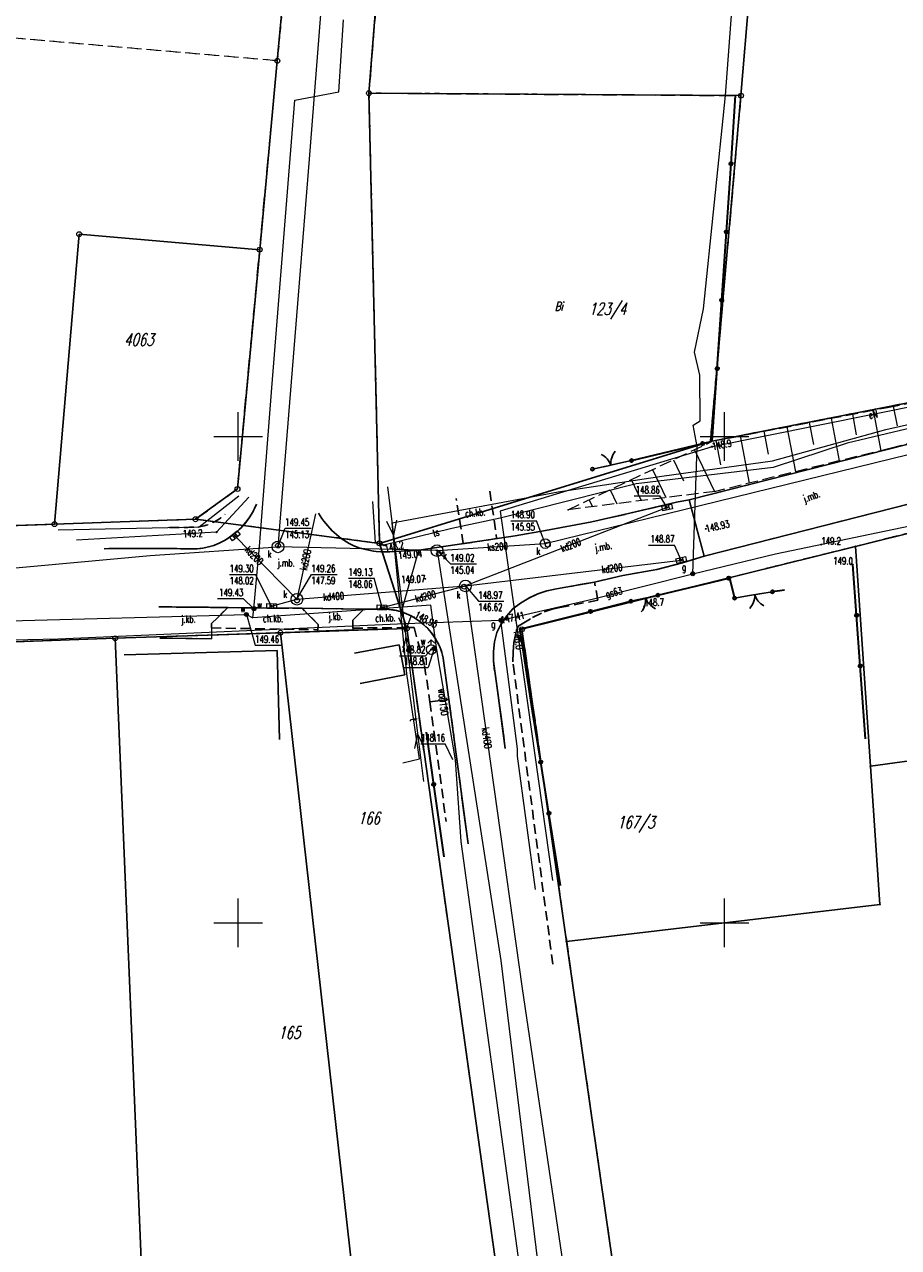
# Model space of a CAD drawing. Header units: metres. Extents: x 8435605 to 8436545, y 5766498 to 5767029.
# Tile 7 of 13: x 8436178 to 8436268, y 5766667 to 5766792. Entities that reach past the tile are written whole.
import ezdxf
from ezdxf.enums import TextEntityAlignment as Align

# ---------------------------------------------------------------- set-up
doc = ezdxf.new("R2010")
doc.units = ezdxf.units.M
doc.header["$MEASUREMENT"] = 0
for name, pattern in [('1', [0]), ('2_1', [0]), ('2_14', [1, -1]), ('2_OTKC', [1.5, 1, -0.5]), ('2_OTKJ', [2, 1.5, -0.5]), ('2_OTKK', [0]), ('2_OTRK', [1.75, 1.25, -0.5]), ('2_OTRKG', [1.75, 1.25, -0.5]), ('4_SUEP_A', [0]), ('4_SUGP', [0]), ('4_SUKP', [0]), ('4_SUPK', [0]), ('4_SUTP_A', [0]), ('4_SUWP', [0]), ('BUD', [0]), ('GDE', [0]), ('GUK', [2, 1.5, -0.5]), ('GUZ', [1, 0.5, -0.5])]:
    doc.linetypes.add(name, pattern=pattern)
doc.layers.get('0').update_dxf_attribs({"color": 250, "linetype": 'CONTINUOUS', "lineweight": 100})
for name, color, linetype, lineweight in [('Dzialki', 7, 'GDE', 18), ('EBUPP_L_1', 252, 'BUD', 30), ('Kontury', 253, 'GUK', 18), ('Numery_dzialek', 7, 'CONTINUOUS', 13), ('Numery_uzytkow', 253, 'CONTINUOUS', 9), ('OTK_E_T_0', 253, 'CONTINUOUS', 0), ('OTK_E_T_1', 253, 'CONTINUOUS', 0), ('OTK_L_0', 253, '2_OTKJ', 18), ('OTK_L_1', 253, '2_OTKK', 30), ('OTK_L_2', 253, '2_OTKC', 30), ('OTO_L_0', 252, 'CONTINUOUS', 35), ('OTO_L_1', 252, 'CONTINUOUS', 30), ('OTR_L_1', 253, '2_OTRK', 18), ('OTR_T_0', 253, 'CONTINUOUS', 18), ('OTR_T_1', 253, 'CONTINUOUS', 18), ('Podzial_sekcyjny_krzyze', 253, '1', 18), ('Punkty', 253, 'CONTINUOUS', 18), ('SUEP_E_T_0', 1, 'CONTINUOUS', 0), ('SUEP_L_0', 1, '4_SUEP_A', 18), ('SUER_T_0', 1, 'CONTINUOUS', 18), ('SUP_E_T_1', 32, 'CONTINUOUS', 0), ('SUP_L_1', 32, '4_SUPK', 18), ('SUP_T_4', 32, 'CONTINUOUS', 18), ('SUW_E_T_2', 5, 'CONTINUOUS', 0), ('SUW_T_2', 5, 'CONTINUOUS', 18), ('SUW_T_5', 5, 'CONTINUOUS', 18), ('SUWP_E_T_0', 5, 'CONTINUOUS', 0), ('SUWP_L_0', 5, '4_SUWP', 18), ('SUWR_T_0', 5, 'CONTINUOUS', 18), ('Uzytki', 253, 'GUZ', 18)]:
    doc.layers.add(name, color=color, linetype=linetype, lineweight=lineweight)
for name, color, linetype, lineweight, true_color in [('SUG_E_T_4', 7, 'CONTINUOUS', 0, 0xbfbf00), ('SUG_T_2', 7, 'CONTINUOUS', 18, 0xbfbf00), ('SUGP_E_T_0', 7, 'CONTINUOUS', 0, 0xbfbf00), ('SUGP_L_0', 7, '4_SUGP', 18, 0xbfbf00), ('SUGR_T_0', 7, 'CONTINUOUS', 18, 0xbfbf00), ('SUK_T_1', 7, 'CONTINUOUS', 18, 0x803300), ('SUKP_E_T_0', 7, 'CONTINUOUS', 0, 0x803300), ('SUKP_L_0', 7, '4_SUKP', 18, 0x803300), ('SUKR_T_0', 7, 'CONTINUOUS', 18, 0x803300), ('SUTP_E_T_0', 7, 'CONTINUOUS', 0, 0xff9100), ('SUTP_L_0', 7, '4_SUTP_A', 18, 0xff9100), ('SUTR_T_0', 7, 'CONTINUOUS', 18, 0xff9100)]:
    doc.layers.add(name, color=color, linetype=linetype, lineweight=lineweight, true_color=true_color)
doc.styles.get("Standard").update_dxf_attribs({"font": 'Simplex.SHX', "width": 0.75})

# ---------------------------------------------------------------- blocks, each defined once
blk = doc.blocks.new('GRT')
at = {"color": 0, "linetype": 'Continuous'}
blk.add_circle((0, 0), 0.25, dxfattribs=at)
blk = doc.blocks.new('GRO')
at = {"color": 0, "linetype": 'Continuous'}
blk.add_circle((0, 0), 0.045, dxfattribs=at)
blk = doc.blocks.new('2_OTRS')
at = {"color": 0, "linetype": 'Continuous'}
blk.add_circle((0, 0), 0.045, dxfattribs=at)
blk = doc.blocks.new('2_OTRN')
at = {"color": 0, "linetype": 'Continuous'}
blk.add_circle((0, 0), 0.045, dxfattribs=at)
blk = doc.blocks.new('4_SUPS')
at = {"color": 0, "linetype": 'Continuous'}
blk.add_circle((0, 0), 0.0625, dxfattribs=at)
blk = doc.blocks.new('4_SUGW')
at = {"color": 0, "linetype": 'Continuous'}
for radius in [0.2, 0.175, 0.15, 0.125, 0.1, 0.075, 0.05, 0.025, 0.00715]:
    blk.add_circle((0, 0), radius, dxfattribs=at)
blk = doc.blocks.new('4_SUKK')
at = {"color": 0, "linetype": 'Continuous'}
for p, q in [((-0.5, -0.25), (-0.5, 0.25)), ((-0.5, 0.25), (0.5, 0.25)), ((-0.175, 0.25), (-0.175, -0.25)), ((0.175, 0.25), (0.175, -0.25)), ((0.5, 0.25), (0.5, -0.25)), ((0.5, -0.25), (-0.5, -0.25))]:
    blk.add_line(p, q, dxfattribs=at)
blk = doc.blocks.new('4_SUPW')
at = {"color": 0, "linetype": 'Continuous'}
blk.add_circle((0, 0), 0.25, dxfattribs=at)
blk = doc.blocks.new('4_SUWW')
at = {"color": 0, "linetype": 'Continuous'}
for radius in [0.2, 0.175, 0.15, 0.125, 0.1, 0.075, 0.05, 0.025, 0.00715]:
    blk.add_circle((0, 0), radius, dxfattribs=at)
blk = doc.blocks.new('4_SUWH')
at = {"color": 0, "linetype": 'Continuous'}
for p, q in [((0, 1), (-0.35355, 0.64645)), ((0, 1), (0.35355, 0.64645)), ((0, 0.5), (0, 1))]:
    blk.add_line(p, q, dxfattribs=at)
blk.add_circle((0, 0), 0.5, dxfattribs=at)

msp = doc.modelspace()

# ---------------------------------------------------------------- linework, layer by layer
at = {"layer": 'Dzialki', "color": 4, "lineweight": 30}
for p, q in [((8436255.93, 5766835.79), (8436251.7, 5766785.05)), ((8436213.45, 5766785.3), (8436216.85, 5766828.14)), ((8436205.84, 5766808.07), (8436204.03, 5766788.63)), ((8436204.03, 5766788.63), (8436202.22, 5766769.21)), ((8436251.7, 5766785.05), (8436213.45, 5766785.3)), ((8436213.45, 5766785.3), (8436214.54, 5766739.01)), ((8436248.56, 5766749.49), (8436251.7, 5766785.05)), ((8436183.66, 5766770.8), (8436181.12, 5766740.99)), ((8436202.22, 5766769.21), (8436183.66, 5766770.8)), ((8436199.93, 5766744.6), (8436202.22, 5766769.21)), ((8436248.56, 5766749.49), (8436271.52, 5766753.98)), ((8436214.54, 5766739.01), (8436248.56, 5766749.49)), ((8436195.62, 5766741.49), (8436199.93, 5766744.6)), ((8436287.25, 5766744.62), (8436263.48, 5766738.7)), ((8436181.12, 5766740.99), (8436161.85, 5766740.34)), ((8436181.12, 5766740.99), (8436195.62, 5766741.49)), ((8436214.54, 5766739.01), (8436195.62, 5766741.49)), ((8436217.34, 5766730.25), (8436214.54, 5766739.01)), ((8436263.48, 5766738.7), (8436229.18, 5766730.17)), ((8436265.02, 5766716.09), (8436263.48, 5766738.7)), ((8436204.35, 5766729.82), (8436187.36, 5766729.25)), ((8436217.34, 5766730.25), (8436204.35, 5766729.82)), ((8436204.35, 5766729.82), (8436211.99, 5766662.12)), ((8436226.9, 5766662.18), (8436217.34, 5766730.25)), ((8436229.18, 5766730.17), (8436233.77, 5766698.08)), ((8436171.36, 5766728.7), (8436187.36, 5766729.25)), ((8436187.36, 5766729.25), (8436190.19, 5766662.04)), ((8436265.02, 5766716.09), (8436272.56, 5766717.12)), ((8436265.99, 5766701.87), (8436265.02, 5766716.09)), ((8436233.77, 5766698.08), (8436265.99, 5766701.87)), ((8436238.9, 5766662.24), (8436233.77, 5766698.08))]:
    msp.add_line(p, q, dxfattribs=at)
at = {"layer": 'EBUPP_L_1', "linetype": 'BUD'}
for p, q in [((8436211.95, 5766727.71), (8436216.55, 5766728.58)), ((8436216.55, 5766728.58), (8436217.14, 5766725.5)), ((8436204, 5766728), (8436188.3, 5766727.55)), ((8436204.27, 5766718.83), (8436204, 5766728)), ((8436217.14, 5766725.5), (8436212.54, 5766724.61))]:
    msp.add_line(p, q, dxfattribs=at)
at = {"layer": 'Kontury'}
for p, q in [((8436215.43, 5766810.15), (8436213.45, 5766785.3)), ((8436204.03, 5766788.63), (8436166.27, 5766791.89)), ((8436202.22, 5766769.21), (8436204.03, 5766788.63)), ((8436213.45, 5766785.3), (8436251.7, 5766785.05)), ((8436251.7, 5766785.05), (8436248.56, 5766749.49)), ((8436199.93, 5766744.6), (8436202.22, 5766769.21)), ((8436248.56, 5766749.49), (8436294.41, 5766758.46)), ((8436195.62, 5766741.49), (8436199.93, 5766744.6)), ((8436287.25, 5766744.62), (8436263.48, 5766738.7)), ((8436161.85, 5766740.34), (8436181.12, 5766740.99)), ((8436181.12, 5766740.99), (8436195.62, 5766741.49)), ((8436263.48, 5766738.7), (8436229.18, 5766730.17)), ((8436204.35, 5766729.82), (8436187.36, 5766729.25)), ((8436217.34, 5766730.25), (8436204.35, 5766729.82)), ((8436226.9, 5766662.18), (8436217.34, 5766730.25)), ((8436229.18, 5766730.17), (8436238.9, 5766662.24)), ((8436187.36, 5766729.25), (8436171.36, 5766728.7))]:
    msp.add_line(p, q, dxfattribs=at)
at = {"layer": 'OTK_L_0', "linetype": '2_OTKJ'}
for p, q in [((8436246.37, 5766743.49), (8436293.18, 5766755.41)), ((8436294.95, 5766749.68), (8436247.9, 5766737.68)), ((8436240.28, 5766742.1), (8436245.06, 5766743.25)), ((8436245.06, 5766743.25), (8436246.37, 5766743.49)), ((8436236.37, 5766741.24), (8436240.28, 5766742.1)), ((8436231.59, 5766740.34), (8436236.37, 5766741.24)), ((8436222.53, 5766738.89), (8436226.42, 5766739.47)), ((8436226.42, 5766739.47), (8436228.47, 5766739.79)), ((8436228.47, 5766739.79), (8436231.59, 5766740.34)), ((8436218.58, 5766738.32), (8436215.58, 5766738.15)), ((8436218.58, 5766738.32), (8436222.53, 5766738.89)), ((8436245.69, 5766736.99), (8436243.04, 5766736.33)), ((8436247.9, 5766737.68), (8436245.69, 5766736.99)), ((8436239.56, 5766735.69), (8436236.65, 5766735.03)), ((8436243.04, 5766736.33), (8436239.56, 5766735.69)), ((8436234.27, 5766734.61), (8436232.74, 5766734.33)), ((8436236.65, 5766735.03), (8436234.27, 5766734.61)), ((8436229.89, 5766733.38), (8436229.02, 5766732.87)), ((8436230.82, 5766733.83), (8436229.89, 5766733.38)), ((8436231.74, 5766734.12), (8436230.82, 5766733.83)), ((8436232.74, 5766734.33), (8436231.74, 5766734.12)), ((8436198.95, 5766732.41), (8436197.26, 5766730.77)), ((8436198.95, 5766732.41), (8436201.49, 5766732.37)), ((8436201.49, 5766732.37), (8436201.72, 5766732.37)), ((8436201.72, 5766732.37), (8436206.59, 5766732.33)), ((8436208.23, 5766730.66), (8436206.59, 5766732.33)), ((8436206.59, 5766732.33), (8436212.93, 5766732.25)), ((8436212.93, 5766732.25), (8436211.8, 5766731.11)), ((8436212.93, 5766732.25), (8436214.71, 5766732.23)), ((8436228.26, 5766732.27), (8436227.62, 5766731.57)), ((8436229.02, 5766732.87), (8436228.26, 5766732.27)), ((8436197.26, 5766730.77), (8436197.25, 5766730.31)), ((8436208.2, 5766730.13), (8436208.23, 5766730.66)), ((8436211.8, 5766731.11), (8436211.78, 5766730.29)), ((8436227.06, 5766730.72), (8436226.6, 5766729.84)), ((8436227.62, 5766731.57), (8436227.06, 5766730.72)), ((8436197.25, 5766730.31), (8436197.26, 5766729.2)), ((8436208.21, 5766729.97), (8436208.2, 5766730.13)), ((8436211.78, 5766730.11), (8436208.21, 5766729.97)), ((8436211.78, 5766730.29), (8436211.78, 5766730.11)), ((8436226.6, 5766729.84), (8436226.35, 5766728.89)), ((8436197.26, 5766729.2), (8436191.94, 5766729.26)), ((8436226.35, 5766728.89), (8436226.26, 5766727.9)), ((8436221.67, 5766722.97), (8436221.08, 5766727.21)), ((8436226.26, 5766727.9), (8436226.26, 5766726.89)), ((8436226.26, 5766726.89), (8436226.38, 5766725.86)), ((8436226.38, 5766725.86), (8436226.67, 5766723.87)), ((8436226.67, 5766723.87), (8436227.47, 5766717.93)), ((8436223.64, 5766708.12), (8436221.67, 5766722.97))]:
    msp.add_line(p, q, dxfattribs=at)
at = {"layer": 'OTK_L_0', "linetype": '2_14'}
for p, q in [((8436247.2, 5766740.38), (8436246.37, 5766743.49)), ((8436246.37, 5766743.49), (8436247.9, 5766737.68)), ((8436247.9, 5766737.68), (8436247.2, 5766740.38)), ((8436216.79, 5766731.96), (8436218.58, 5766738.32))]:
    msp.add_line(p, q, dxfattribs=at)
at = {"layer": 'OTK_L_0', "linetype": '2_OTKJ'}
for centre, radius, start, end in [((8436195.18, 5766745.69), 7.21, 307.4199, 338.5442), ((8436215.63, 5766746.41), 8.52, 210.3856, 244.6215), ((8436195.4, 5766744.92), 6.47, 268.212, 309.993), ((8436190.27, 5766337.24), 401.24, 89.2963, 90.5758), ((8436215.14, 5766747.15), 9.01, 249.4985, 272.8179), ((8436170.54, 5764214.04), 2518.53, 89.35368, 89.51499), ((8436214.96, 5766726.01), 6.23, 72.8733, 92.3047), ((8436214.82, 5766725.87), 6.4, 33.4822, 72.0348), ((8436215.68, 5766726.23), 5.49, 10.2933, 35.2804)]:
    msp.add_arc(centre, radius, start, end, dxfattribs=at)
at = {"layer": 'OTK_L_1', "linetype": '2_OTKK'}
for p, q in [((8436246.37, 5766743.49), (8436293.18, 5766755.41)), ((8436294.95, 5766749.68), (8436247.9, 5766737.68)), ((8436245.06, 5766743.25), (8436240.28, 5766742.1)), ((8436246.37, 5766743.49), (8436245.06, 5766743.25)), ((8436240.28, 5766742.1), (8436236.37, 5766741.24)), ((8436236.37, 5766741.24), (8436231.59, 5766740.34)), ((8436226.42, 5766739.47), (8436222.53, 5766738.89)), ((8436228.47, 5766739.79), (8436226.42, 5766739.47)), ((8436231.59, 5766740.34), (8436228.47, 5766739.79)), ((8436218.58, 5766738.32), (8436215.58, 5766738.15)), ((8436222.53, 5766738.89), (8436218.58, 5766738.32)), ((8436243.04, 5766736.33), (8436245.69, 5766736.99)), ((8436245.69, 5766736.99), (8436247.9, 5766737.68)), ((8436236.65, 5766735.03), (8436239.56, 5766735.69)), ((8436239.56, 5766735.69), (8436243.04, 5766736.33)), ((8436232.74, 5766734.33), (8436234.27, 5766734.61)), ((8436234.27, 5766734.61), (8436236.65, 5766735.03)), ((8436229.02, 5766732.87), (8436229.89, 5766733.38)), ((8436229.89, 5766733.38), (8436230.82, 5766733.83)), ((8436230.82, 5766733.83), (8436231.74, 5766734.12)), ((8436231.74, 5766734.12), (8436232.74, 5766734.33)), ((8436198.95, 5766732.41), (8436201.49, 5766732.37)), ((8436201.72, 5766732.37), (8436206.59, 5766732.33)), ((8436206.59, 5766732.33), (8436212.93, 5766732.25)), ((8436212.93, 5766732.25), (8436214.71, 5766732.23)), ((8436227.62, 5766731.57), (8436228.26, 5766732.27)), ((8436228.26, 5766732.27), (8436229.02, 5766732.87)), ((8436226.6, 5766729.84), (8436227.06, 5766730.72)), ((8436227.06, 5766730.72), (8436227.62, 5766731.57)), ((8436208.21, 5766729.97), (8436211.78, 5766730.11)), ((8436226.35, 5766728.89), (8436226.6, 5766729.84)), ((8436191.94, 5766729.26), (8436197.26, 5766729.2)), ((8436226.26, 5766727.9), (8436226.35, 5766728.89)), ((8436221.67, 5766722.97), (8436221.08, 5766727.21)), ((8436226.26, 5766726.89), (8436226.26, 5766727.9)), ((8436226.38, 5766725.86), (8436226.26, 5766726.89)), ((8436226.67, 5766723.87), (8436226.38, 5766725.86)), ((8436227.47, 5766717.93), (8436226.67, 5766723.87)), ((8436221.67, 5766722.97), (8436223.64, 5766708.12))]:
    msp.add_line(p, q, dxfattribs=at)
for centre, radius, start, end in [((8436195.18, 5766745.69), 7.21, 307.4199, 338.5442), ((8436215.63, 5766746.41), 8.52, 210.3856, 244.6215), ((8436195.4, 5766744.92), 6.47, 268.212, 309.993), ((8436190.27, 5766337.24), 401.24, 89.2963, 90.5758), ((8436215.14, 5766747.15), 9.01, 249.4985, 272.8179), ((8436170.54, 5764214.04), 2518.53, 89.35368, 89.51499), ((8436214.96, 5766726.01), 6.23, 72.8733, 92.3047), ((8436214.82, 5766725.87), 6.4, 33.4822, 72.0348), ((8436215.68, 5766726.23), 5.49, 10.2933, 35.2804)]:
    msp.add_arc(centre, radius, start, end, dxfattribs=at)
at = {"layer": 'OTK_L_2', "linetype": '2_OTKC'}
for p, q in [((8436223.15, 5766738.98), (8436222.43, 5766743.63)), ((8436225.89, 5766744.37), (8436226.58, 5766739.5)), ((8436226.58, 5766739.5), (8436223.15, 5766738.98)), ((8436236.65, 5766735.03), (8436232.74, 5766734.33)), ((8436236.97, 5766733.16), (8436236.65, 5766735.03)), ((8436229.89, 5766733.38), (8436229.02, 5766732.87)), ((8436230.82, 5766733.83), (8436229.89, 5766733.38)), ((8436231.74, 5766734.12), (8436230.82, 5766733.83)), ((8436232.74, 5766734.33), (8436231.74, 5766734.12)), ((8436233.07, 5766732.41), (8436236.97, 5766733.16)), ((8436198.95, 5766732.41), (8436197.26, 5766730.77)), ((8436201.49, 5766732.37), (8436198.95, 5766732.41)), ((8436201.72, 5766732.37), (8436201.49, 5766732.37)), ((8436206.59, 5766732.33), (8436201.72, 5766732.37)), ((8436208.23, 5766730.66), (8436206.59, 5766732.33)), ((8436212.93, 5766732.25), (8436211.8, 5766731.11)), ((8436214.71, 5766732.23), (8436212.93, 5766732.25)), ((8436228.26, 5766732.27), (8436227.62, 5766731.57)), ((8436229.02, 5766732.87), (8436228.26, 5766732.27)), ((8436230.28, 5766731.38), (8436231.45, 5766731.96)), ((8436231.45, 5766731.96), (8436232.3, 5766732.23)), ((8436232.3, 5766732.23), (8436233.07, 5766732.41)), ((8436197.26, 5766730.77), (8436197.25, 5766730.31)), ((8436208.2, 5766730.13), (8436208.23, 5766730.66)), ((8436211.8, 5766731.11), (8436211.78, 5766730.29)), ((8436227.06, 5766730.72), (8436226.6, 5766729.84)), ((8436227.62, 5766731.57), (8436227.06, 5766730.72)), ((8436228.78, 5766730.49), (8436229.19, 5766730.75)), ((8436229.19, 5766730.75), (8436230.28, 5766731.38)), ((8436197.25, 5766730.31), (8436208.2, 5766730.13)), ((8436217.31, 5766730.35), (8436211.78, 5766730.29)), ((8436217.31, 5766730.35), (8436218.09, 5766730.36)), ((8436218.09, 5766730.36), (8436219.17, 5766726.45)), ((8436226.6, 5766729.84), (8436226.35, 5766728.89)), ((8436228.36, 5766728.81), (8436228.59, 5766729.9)), ((8436228.59, 5766729.9), (8436228.78, 5766730.49)), ((8436226.35, 5766728.89), (8436226.26, 5766727.9)), ((8436228.29, 5766727.82), (8436228.36, 5766728.81)), ((8436221.67, 5766722.97), (8436221.08, 5766727.21)), ((8436226.26, 5766727.9), (8436226.26, 5766726.89)), ((8436226.26, 5766726.89), (8436226.38, 5766725.86)), ((8436228.26, 5766726.82), (8436228.29, 5766727.82)), ((8436228.4, 5766725.58), (8436228.26, 5766726.82)), ((8436219.17, 5766726.45), (8436219.72, 5766722.7)), ((8436226.38, 5766725.86), (8436226.67, 5766723.87)), ((8436232.36, 5766695.75), (8436228.4, 5766725.58)), ((8436226.67, 5766723.87), (8436227.47, 5766717.93)), ((8436219.72, 5766722.7), (8436221.39, 5766710.4)), ((8436223.64, 5766708.12), (8436221.67, 5766722.97))]:
    msp.add_line(p, q, dxfattribs=at)
at = {"layer": 'OTK_L_2', "linetype": '2_14'}
for p, q in [((8436216.79, 5766731.96), (8436217.31, 5766730.35)), ((8436221.67, 5766722.97), (8436219.72, 5766722.7))]:
    msp.add_line(p, q, dxfattribs=at)
at = {"layer": 'OTK_L_2', "linetype": '2_OTKC'}
for centre, radius, start, end in [((8436195.22, 5766745.66), 5.02, 278.506, 313.4341), ((8436195.18, 5766745.69), 7.21, 307.4199, 338.5442), ((8436192.12, 5766881.53), 140.9, 270.3344, 271.5627), ((8436195.4, 5766744.92), 6.47, 268.212, 309.993), ((8436190.27, 5766337.24), 401.24, 89.2963, 90.5758), ((8436214.96, 5766726.01), 6.23, 72.8733, 92.3047), ((8436214.82, 5766725.87), 6.4, 33.4822, 72.0348), ((8436215.68, 5766726.23), 5.49, 10.2933, 35.2804)]:
    msp.add_arc(centre, radius, start, end, dxfattribs=at)
at = {"layer": 'OTO_L_0'}
for p, q in [((8436250.68, 5766778.04), (8436251.15, 5766785.06)), ((8436250.2, 5766771.03), (8436250.68, 5766778.04)), ((8436249.73, 5766764.01), (8436250.2, 5766771.03)), ((8436249.26, 5766756.99), (8436249.73, 5766764.01)), ((8436248.75, 5766749.51), (8436249.26, 5766756.99)), ((8436247.75, 5766749.27), (8436248.75, 5766749.51)), ((8436240.46, 5766747.52), (8436247.75, 5766749.27)), ((8436263.59, 5766731.61), (8436263.21, 5766736.82)), ((8436243.16, 5766733.68), (8436250.45, 5766735.43)), ((8436250.45, 5766735.43), (8436250.53, 5766735.45)), ((8436250.53, 5766735.45), (8436251.04, 5766733.38)), ((8436256.18, 5766734.18), (8436254.94, 5766734.03)), ((8436228.96, 5766730.18), (8436236.23, 5766732.01)), ((8436236.23, 5766732.01), (8436240.39, 5766733.05)), ((8436263.97, 5766726.4), (8436263.59, 5766731.61)), ((8436229.12, 5766729.18), (8436228.96, 5766730.18)), ((8436230.27, 5766721.77), (8436229.12, 5766729.18)), ((8436264.52, 5766718.92), (8436263.97, 5766726.4)), ((8436231.12, 5766716.51), (8436230.27, 5766721.77)), ((8436220.12, 5766714.22), (8436219.36, 5766719.6)), ((8436231.96, 5766711.25), (8436231.12, 5766716.51)), ((8436221.17, 5766706.79), (8436220.12, 5766714.22)), ((8436233.15, 5766703.84), (8436231.96, 5766711.25))]:
    msp.add_line(p, q, dxfattribs=at)
for centre in [(8436250.68, 5766778.04), (8436250.2, 5766771.03), (8436249.73, 5766764.01), (8436249.26, 5766756.99), (8436247.75, 5766749.27), (8436250.45, 5766735.43), (8436236.23, 5766732.01), (8436263.59, 5766731.61), (8436229.12, 5766729.18), (8436263.97, 5766726.4), (8436231.12, 5766716.51), (8436220.12, 5766714.22), (8436231.96, 5766711.25)]:
    msp.add_circle(centre, 0.17, dxfattribs=at)
at = {"layer": 'OTO_L_1'}
for p, q in [((8436236.43, 5766746.64), (8436237.83, 5766746.95)), ((8436237.59, 5766746.89), (8436239.05, 5766747.21)), ((8436239.05, 5766747.21), (8436240.46, 5766747.52)), ((8436241.17, 5766733.23), (8436240.39, 5766733.05)), ((8436242.63, 5766733.56), (8436241.17, 5766733.23)), ((8436243.16, 5766733.68), (8436242.38, 5766733.5)), ((8436252.37, 5766733.6), (8436251.04, 5766733.38)), ((8436253.85, 5766733.85), (8436252.37, 5766733.6)), ((8436254.94, 5766734.03), (8436253.61, 5766733.81))]:
    msp.add_line(p, q, dxfattribs=at)
for centre in [(8436240.46, 5766747.52), (8436236.43, 5766746.64), (8436240.39, 5766733.05), (8436243.16, 5766733.68), (8436251.04, 5766733.38), (8436254.94, 5766734.03)]:
    msp.add_circle(centre, 0.17, dxfattribs=at)
for centre, start, end in [((8436240.32, 5766747.21), 140.2991, 184.3735), ((8436236.45, 5766746.36), 20.2624, 64.3368), ((8436239.9, 5766733.22), 320.7944, 4.8688), ((8436243.77, 5766734.1), 200.7577, 244.832), ((8436251.12, 5766733.67), 317.5123, 1.5867), ((8436255.02, 5766734.33), 197.4756, 241.55)]:
    msp.add_arc(centre, 2, start, end, dxfattribs=at)
at = {"layer": 'OTR_L_1', "linetype": '2_OTRKG'}
for p, q in [((8436266.77, 5766752.99), (8436294.59, 5766758.55)), ((8436248.75, 5766749.51), (8436266.77, 5766752.99)), ((8436233.92, 5766742.47), (8436248.75, 5766749.51))]:
    msp.add_line(p, q, dxfattribs=at)
at = {"layer": 'OTR_L_1', "linetype": '2_OTRK'}
for p, q in [((8436295.35, 5766755.98), (8436267.01, 5766748.77)), ((8436267.01, 5766748.77), (8436249.08, 5766744.35)), ((8436249.08, 5766744.35), (8436233.92, 5766742.47))]:
    msp.add_line(p, q, dxfattribs=at)
at = {"layer": 'OTR_L_1', "linetype": '2_1'}
for p, q in [((8436263.15, 5766752.29), (8436263.56, 5766750.16)), ((8436265.28, 5766752.71), (8436266.09, 5766748.54)), ((8436267.36, 5766753.11), (8436267.77, 5766751.09)), ((8436256.4, 5766750.99), (8436257.29, 5766746.38)), ((8436258.71, 5766751.43), (8436259.14, 5766749.19)), ((8436260.96, 5766751.87), (8436261.8, 5766747.49)), ((8436249.13, 5766749.58), (8436249.61, 5766747.1)), ((8436251.61, 5766750.06), (8436252.55, 5766745.21)), ((8436254.04, 5766750.53), (8436254.49, 5766748.17)), ((8436246.93, 5766748.64), (8436248.97, 5766744.34)), ((8436244.76, 5766747.61), (8436245.79, 5766745.45)), ((8436242.59, 5766746.59), (8436243.96, 5766743.72)), ((8436238.26, 5766744.53), (8436238.94, 5766743.09)), ((8436240.42, 5766745.56), (8436241.45, 5766743.4)), ((8436236.09, 5766743.5), (8436236.43, 5766742.78))]:
    msp.add_line(p, q, dxfattribs=at)
msp.add_point((8436233.92, 5766742.47), dxfattribs=at)
at = {"layer": 'Podzial_sekcyjny_krzyze'}
for p, q in [((8436200, 5766747.5), (8436200, 5766752.5)), ((8436250, 5766747.5), (8436250, 5766752.5)), ((8436197.5, 5766750), (8436202.5, 5766750)), ((8436247.5, 5766750), (8436252.5, 5766750)), ((8436200, 5766697.5), (8436200, 5766702.5)), ((8436250, 5766697.5), (8436250, 5766702.5)), ((8436197.5, 5766700), (8436202.5, 5766700)), ((8436247.5, 5766700), (8436252.5, 5766700))]:
    msp.add_line(p, q, dxfattribs=at)
at = {"layer": 'SUEP_L_0', "linetype": '4_SUEP_A'}
for p, q in [((8436272.56, 5766753.72), (8436248.73, 5766748.95)), ((8436248.73, 5766748.95), (8436226.94, 5766742.31)), ((8436215.37, 5766744.81), (8436215.98, 5766739.85)), ((8436196, 5766740.72), (8436200.06, 5766743.89)), ((8436226.94, 5766742.31), (8436228.68, 5766730.12)), ((8436181.5, 5766740.41), (8436196, 5766740.72)), ((8436215.98, 5766739.85), (8436215.3, 5766741.27)), ((8436216.29, 5766741.4), (8436215.98, 5766739.85)), ((8436215.98, 5766739.85), (8436217.19, 5766729.92)), ((8436217.19, 5766729.92), (8436216.51, 5766731.35)), ((8436217.75, 5766731.5), (8436217.19, 5766729.92)), ((8436217.25, 5766729.4), (8436216.94, 5766727.85)), ((8436217.19, 5766729.92), (8436217.25, 5766729.4)), ((8436217.25, 5766729.4), (8436218.46, 5766719.47)), ((8436217.93, 5766727.97), (8436217.25, 5766729.4)), ((8436228.68, 5766730.12), (8436232.31, 5766704.35)), ((8436218.46, 5766719.47), (8436218.15, 5766717.92)), ((8436218.46, 5766719.47), (8436219.07, 5766714.51)), ((8436219.14, 5766718.04), (8436218.46, 5766719.47))]:
    msp.add_line(p, q, dxfattribs=at)
at = {"layer": 'SUGP_L_0', "linetype": '4_SUGP'}
for p, q in [((8436250.1, 5766785.06), (8436252.03, 5766810.61)), ((8436247.86, 5766763.11), (8436250.1, 5766785.06)), ((8436246.91, 5766758.68), (8436247.86, 5766763.11)), ((8436247.46, 5766756.32), (8436246.91, 5766758.68)), ((8436247.49, 5766751.6), (8436247.46, 5766756.32)), ((8436246.8, 5766751.16), (8436247.49, 5766751.6)), ((8436247.2, 5766748.96), (8436246.8, 5766751.16)), ((8436246.74, 5766735.88), (8436247.2, 5766748.96)), ((8436255.24, 5766737.93), (8436274.68, 5766741.97)), ((8436246.74, 5766735.88), (8436255.24, 5766737.93)), ((8436236.4, 5766733.28), (8436246.74, 5766735.88)), ((8436227.01, 5766731.1), (8436236.4, 5766733.28)), ((8436181.51, 5766729.2), (8436217.18, 5766730.77)), ((8436217.18, 5766730.77), (8436227.01, 5766731.1)), ((8436228.74, 5766717.88), (8436227.01, 5766731.1)), ((8436162.24, 5766728.7), (8436181.51, 5766729.2)), ((8436228.74, 5766717.13), (8436228.74, 5766717.88)), ((8436230.59, 5766703.41), (8436228.74, 5766717.13))]:
    msp.add_line(p, q, dxfattribs=at)
at = {"layer": 'SUKP_L_0', "linetype": '4_SUKP'}
for p, q in [((8436208.65, 5766795.66), (8436207.31, 5766778.5)), ((8436207.31, 5766778.5), (8436204.1, 5766738.65)), ((8436231.57, 5766738.99), (8436281.48, 5766751.23)), ((8436207.95, 5766742.05), (8436206.05, 5766733.26)), ((8436244.11, 5766742.7), (8436223.37, 5766734.63)), ((8436199.66, 5766739.79), (8436206.05, 5766733.26)), ((8436190.96, 5766737.76), (8436204.1, 5766738.65)), ((8436220.45, 5766738.27), (8436204.1, 5766738.65)), ((8436220.45, 5766738.27), (8436231.57, 5766738.99)), ((8436220.45, 5766738.27), (8436227, 5766696.1)), ((8436169.61, 5766735.8), (8436190.96, 5766737.76)), ((8436223.37, 5766734.63), (8436245.56, 5766737.29)), ((8436206.05, 5766733.26), (8436223.37, 5766734.63)), ((8436214.8, 5766732.42), (8436223.37, 5766734.63)), ((8436223.37, 5766734.63), (8436229.19, 5766693.25)), ((8436203.45, 5766732.56), (8436206.05, 5766733.26)), ((8436227, 5766696.1), (8436231.74, 5766657.5)), ((8436229.19, 5766693.25), (8436234.83, 5766655.28))]:
    msp.add_line(p, q, dxfattribs=at)
at = {"layer": 'SUKR_T_0', "linetype": 'Continuous', "lineweight": 0}
for p, q in [((8436240.73, 5766743.88), (8436243.36, 5766743.88)), ((8436244.11, 5766742.7), (8436243.36, 5766743.88)), ((8436228.04, 5766741.34), (8436230.68, 5766741.34)), ((8436231.57, 5766738.99), (8436230.68, 5766741.34)), ((8436204.1, 5766738.65), (8436204.84, 5766740.56)), ((8436204.84, 5766740.56), (8436207.5, 5766740.56)), ((8436220.45, 5766738.27), (8436221.82, 5766736.89)), ((8436242.2, 5766738.83), (8436244.86, 5766738.83)), ((8436245.56, 5766737.29), (8436244.86, 5766738.83)), ((8436221.82, 5766736.89), (8436224.51, 5766736.89)), ((8436199.13, 5766735.8), (8436201.79, 5766735.8)), ((8436203.45, 5766732.56), (8436201.79, 5766735.8)), ((8436206.05, 5766733.26), (8436207.53, 5766735.81)), ((8436207.53, 5766735.81), (8436210.17, 5766735.81)), ((8436211.35, 5766735.43), (8436213.98, 5766735.43)), ((8436214.8, 5766732.42), (8436213.98, 5766735.43)), ((8436223.37, 5766734.63), (8436224.7, 5766733.07)), ((8436224.7, 5766733.07), (8436227.33, 5766733.07))]:
    msp.add_line(p, q, dxfattribs=at)
at = {"layer": 'SUP_L_1', "linetype": '4_SUPK'}
for centre, radius in [((8436231.57, 5766738.99), 0.5), ((8436204.1, 5766738.65), 0.6), ((8436220.45, 5766738.27), 0.6), ((8436223.37, 5766734.63), 0.6), ((8436206.05, 5766733.26), 0.6)]:
    msp.add_circle(centre, radius, dxfattribs=at)
at = {"layer": 'SUTP_L_0', "linetype": '4_SUTP_A'}
for p, q in [((8436285.68, 5766754.82), (8436262.61, 5766749.31)), ((8436266.59, 5766750.73), (8436280.1, 5766753.78)), ((8436254.93, 5766747.48), (8436266.59, 5766750.73)), ((8436262.61, 5766749.31), (8436255.02, 5766746.8)), ((8436243.56, 5766745.91), (8436254.93, 5766747.48)), ((8436232.92, 5766744.32), (8436243.56, 5766745.91)), ((8436255.02, 5766746.8), (8436240.91, 5766745.13)), ((8436240.91, 5766745.13), (8436226.95, 5766741.59)), ((8436201.1, 5766743.77), (8436197.78, 5766740.17)), ((8436214.14, 5766739.09), (8436213.85, 5766743.3)), ((8436215.84, 5766741.11), (8436232.92, 5766744.32)), ((8436217.33, 5766725.58), (8436215.84, 5766741.11)), ((8436226.95, 5766741.59), (8436221.96, 5766740.53)), ((8436197.78, 5766740.17), (8436183.4, 5766739.34)), ((8436221.96, 5766740.53), (8436214.97, 5766738.82)), ((8436214.97, 5766738.82), (8436214.14, 5766739.09)), ((8436218.65, 5766716.84), (8436217.33, 5766725.58)), ((8436216.93, 5766716.44), (8436218.65, 5766716.84))]:
    msp.add_line(p, q, dxfattribs=at)
at = {"layer": 'SUWP_L_0', "linetype": '4_SUWP'}
for p, q in [((8436210.36, 5766785.44), (8436210.84, 5766792.85)), ((8436205.84, 5766784.58), (8436210.36, 5766785.44)), ((8436203.48, 5766754.99), (8436205.84, 5766784.58)), ((8436202.21, 5766738.68), (8436203.48, 5766754.99)), ((8436201.63, 5766732.29), (8436202.21, 5766738.68)), ((8436219.81, 5766732.64), (8436201.53, 5766731.35)), ((8436201.53, 5766731.35), (8436201.63, 5766732.29)), ((8436220.38, 5766728.25), (8436219.81, 5766732.64)), ((8436165.97, 5766730.74), (8436200.85, 5766731.69)), ((8436200.85, 5766731.69), (8436201.53, 5766731.35)), ((8436219.86, 5766728.09), (8436220.15, 5766728.19)), ((8436220.15, 5766728.19), (8436220.38, 5766728.25)), ((8436222.34, 5766716.74), (8436220.38, 5766728.25)), ((8436222.94, 5766708.35), (8436222.34, 5766716.74)), ((8436229.61, 5766659.89), (8436222.94, 5766708.35))]:
    msp.add_line(p, q, dxfattribs=at)
at = {"layer": 'SUWR_T_0', "linetype": 'Continuous', "lineweight": 0}
for p, q in [((8436197.87, 5766733.33), (8436200.53, 5766733.33)), ((8436201.63, 5766732.29), (8436200.53, 5766733.33)), ((8436200.85, 5766731.69), (8436201.75, 5766728.53)), ((8436201.75, 5766728.53), (8436204.38, 5766728.53)), ((8436219.86, 5766728.09), (8436219.25, 5766727.46)), ((8436220.15, 5766728.19), (8436219.53, 5766726.26)), ((8436216.59, 5766727.46), (8436219.25, 5766727.46)), ((8436217, 5766726.26), (8436219.53, 5766726.26)), ((8436218.79, 5766718.39), (8436221.28, 5766718.39)), ((8436222.09, 5766716.74), (8436221.28, 5766718.39))]:
    msp.add_line(p, q, dxfattribs=at)
at = {"layer": 'Uzytki'}
for p, q in [((8436213.45, 5766785.3), (8436215.43, 5766810.15)), ((8436205.84, 5766808.07), (8436204.03, 5766788.63)), ((8436204.03, 5766788.63), (8436166.27, 5766791.89)), ((8436202.22, 5766769.21), (8436204.03, 5766788.63)), ((8436251.7, 5766785.05), (8436213.45, 5766785.3)), ((8436213.45, 5766785.3), (8436214.54, 5766739.01)), ((8436248.56, 5766749.49), (8436251.7, 5766785.05)), ((8436199.93, 5766744.6), (8436202.22, 5766769.21)), ((8436294.41, 5766758.46), (8436248.56, 5766749.49)), ((8436214.54, 5766739.01), (8436248.56, 5766749.49)), ((8436195.62, 5766741.49), (8436199.93, 5766744.6)), ((8436287.25, 5766744.62), (8436263.48, 5766738.7)), ((8436161.85, 5766740.34), (8436181.12, 5766740.99)), ((8436181.12, 5766740.99), (8436195.62, 5766741.49)), ((8436214.54, 5766739.01), (8436195.62, 5766741.49)), ((8436217.34, 5766730.25), (8436214.54, 5766739.01)), ((8436263.48, 5766738.7), (8436229.18, 5766730.17)), ((8436204.35, 5766729.82), (8436187.36, 5766729.25)), ((8436217.34, 5766730.25), (8436204.35, 5766729.82)), ((8436226.9, 5766662.18), (8436217.34, 5766730.25)), ((8436229.18, 5766730.17), (8436238.9, 5766662.24)), ((8436187.36, 5766729.25), (8436171.36, 5766728.7))]:
    msp.add_line(p, q, dxfattribs=at)

# ---------------------------------------------------------------- block references
at = {"layer": 'OTR_T_0', "rotation": 269.9999974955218}
msp.add_blockref('2_OTRS', (8436248.08, 5766740.5), dxfattribs=at)
at = {"layer": 'OTR_T_0'}
for p in [(8436218.89, 5766738.34), (8436219.24, 5766735.36), (8436218.08, 5766731.42)]:
    msp.add_blockref('2_OTRS', p, dxfattribs=at)
at = {"layer": 'OTR_T_1'}
for p in [(8436259.96, 5766738.88), (8436263.21, 5766736.82), (8436241.76, 5766732.54)]:
    msp.add_blockref('2_OTRN', p, dxfattribs=at)
at = {"layer": 'Punkty'}
for name, p in [('GRT', (8436204.03, 5766788.63)), ('GRT', (8436213.45, 5766785.3)), ('GRT', (8436251.7, 5766785.05)), ('GRT', (8436183.66, 5766770.8)), ('GRT', (8436202.22, 5766769.21)), ('GRO', (8436248.56, 5766749.49)), ('GRT', (8436199.93, 5766744.6)), ('GRT', (8436181.12, 5766740.99)), ('GRT', (8436195.62, 5766741.49)), ('GRT', (8436214.54, 5766739.01)), ('GRO', (8436263.48, 5766738.7)), ('GRT', (8436187.36, 5766729.25)), ('GRT', (8436204.35, 5766729.82)), ('GRT', (8436217.34, 5766730.25)), ('GRT', (8436229.18, 5766730.17)), ('GRO', (8436265.02, 5766716.09)), ('GRO', (8436265.99, 5766701.87)), ('GRO', (8436233.77, 5766698.08))]:
    msp.add_blockref(name, p, dxfattribs=at)
at = {"layer": 'SUER_T_0'}
for p in [(8436248.73, 5766748.95), (8436228.68, 5766730.12)]:
    msp.add_blockref('4_SUPS', p, dxfattribs=at)
at = {"layer": 'SUG_T_2'}
for p in [(8436246.74, 5766735.88), (8436227.01, 5766731.1)]:
    msp.add_blockref('4_SUGW', p, dxfattribs=at)
at = {"layer": 'SUGR_T_0'}
msp.add_blockref('4_SUPS', (8436227.01, 5766731.1), dxfattribs=at)
at = {"layer": 'SUK_T_1'}
for p, rotation in [((8436244.11, 5766742.7), 12.61709790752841), ((8436199.66, 5766739.79), 39.17721740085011), ((8436245.56, 5766737.29), 13.60594537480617), ((8436203.45, 5766732.56), 359.5132756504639), ((8436214.8, 5766732.42), 359.2318108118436)]:
    msp.add_blockref('4_SUKK', p, dxfattribs=dict(at, rotation=rotation))
at = {"layer": 'SUKR_T_0'}
for p in [(8436244.11, 5766742.7), (8436199.66, 5766739.79), (8436204.1, 5766738.65), (8436220.45, 5766738.27), (8436231.57, 5766738.99), (8436245.56, 5766737.29), (8436223.37, 5766734.63), (8436206.05, 5766733.26), (8436203.45, 5766732.56), (8436214.8, 5766732.42)]:
    msp.add_blockref('4_SUPS', p, dxfattribs=at)
at = {"layer": 'SUP_T_4'}
for p in [(8436204.11, 5766738.79), (8436220.65, 5766737.94), (8436231.85, 5766738.88), (8436223.22, 5766734.56), (8436206.05, 5766733.14)]:
    msp.add_blockref('4_SUPW', p, dxfattribs=at)
at = {"layer": 'SUTR_T_0'}
for p in [(8436197.78, 5766740.17), (8436214.97, 5766738.82)]:
    msp.add_blockref('4_SUPS', p, dxfattribs=at)
at = {"layer": 'SUW_T_2'}
msp.add_blockref('4_SUWH', (8436219.86, 5766728.09), dxfattribs=at)
at = {"layer": 'SUW_T_5'}
for p in [(8436200.85, 5766731.69), (8436201.63, 5766732.29), (8436220.15, 5766728.19)]:
    msp.add_blockref('4_SUWW', p, dxfattribs=at)
at = {"layer": 'SUWR_T_0'}
for p in [(8436201.63, 5766732.29), (8436200.85, 5766731.69), (8436219.86, 5766728.09), (8436220.15, 5766728.19)]:
    msp.add_blockref('4_SUPS', p, dxfattribs=at)

# ---------------------------------------------------------------- texts
at = {"layer": 'Numery_dzialek', "color": 4, "lineweight": 30, "oblique": 15, "width": 0.7}
for s, p in [('123/4', (8436236.05, 5766763.76)), ('4063', (8436188.28, 5766760.59)), ('166', (8436212.31, 5766711.38)), ('165', (8436204.13, 5766689.32))]:
    msp.add_text(s, height=1.26, dxfattribs=at).set_placement(p, align=Align.TOP_LEFT)
msp.add_text('167/3', height=1.26, dxfattribs=at).set_placement((8436238.96, 5766709.68))
at = {"layer": 'Numery_uzytkow', "oblique": 15, "width": 0.7}
msp.add_text('Bi', height=0.9, dxfattribs=at).set_placement((8436232.57, 5766763.83), align=Align.TOP_LEFT)
at = {"layer": 'OTK_E_T_0', "lineweight": 9, "width": 0.7}
for s, rotation, p in [('j.mb.', 19.44, (8436258.99, 5766743.76)), ('j.mb.', 9.3567, (8436237.57, 5766738.57)), ('j.mb.', 359.7413, (8436204.93, 5766736.91)), ('j.kb.', 2.2348, (8436210.02, 5766731.38)), ('j.kb.', 1.1017, (8436194.89, 5766731.11))]:
    msp.add_text(s, height=0.75, rotation=rotation, dxfattribs=at).set_placement(p, align=Align.MIDDLE)
at = {"layer": 'OTK_E_T_1', "lineweight": 9, "width": 0.7}
for rotation, p in [(5.9061, (8436224.37, 5766742.16)), (0.1422, (8436203.59, 5766731.29)), (1.84, (8436215.14, 5766731.34))]:
    msp.add_text('ch.kb.', height=0.75, rotation=rotation, dxfattribs=at).set_placement(p, align=Align.MIDDLE)
at = {"layer": 'OTR_T_0', "lineweight": 9, "width": 0.7}
msp.add_text('148.93', height=0.75, rotation=12.6279, dxfattribs=at).set_placement((8436248.08, 5766740.5), align=Align.MIDDLE_LEFT)
msp.add_text('149.04', height=0.75, rotation=4.9205, dxfattribs=at).set_placement((8436218.89, 5766738.34), align=Align.TOP_RIGHT)
msp.add_text('149.07', height=0.75, rotation=1.4612, dxfattribs=at).set_placement((8436219.24, 5766735.36), align=Align.MIDDLE_RIGHT)
msp.add_text('148.95', height=0.75, rotation=331.7461, dxfattribs=at).set_placement((8436218.08, 5766731.42))
at = {"layer": 'OTR_T_1', "lineweight": 9, "width": 0.7}
msp.add_text('149.2', height=0.75, dxfattribs=at).set_placement((8436259.96, 5766738.88))
msp.add_text('149.0', height=0.75, rotation=359.6572, dxfattribs=at).set_placement((8436263.21, 5766736.82), align=Align.RIGHT)
msp.add_text('148.7', height=0.75, rotation=1.8853, dxfattribs=at).set_placement((8436241.76, 5766732.54))
at = {"layer": 'SUEP_E_T_0', "lineweight": 9, "width": 0.7}
msp.add_text('eN', height=0.75, rotation=11.3192, dxfattribs=at).set_placement((8436265.28, 5766752.26), align=Align.MIDDLE)
at = {"layer": 'SUER_T_0', "lineweight": 9, "width": 0.7}
for s, rotation, p in [('148.9', 11.3192, (8436248.73, 5766748.95)), ('148.0', 278.018, (8436228.68, 5766730.12))]:
    msp.add_text(s, height=0.75, rotation=rotation, dxfattribs=at).set_placement(p, align=Align.MIDDLE_LEFT)
at = {"layer": 'SUG_E_T_4', "lineweight": 9, "width": 0.7}
for p in [(8436245.62, 5766736.96), (8436226.01, 5766731.08)]:
    msp.add_text('g', height=0.75, dxfattribs=at).set_placement(p, align=Align.TOP_LEFT)
at = {"layer": 'SUGP_E_T_0', "lineweight": 9, "width": 0.7}
msp.add_text('gs63', height=0.75, rotation=14.1313, dxfattribs=at).set_placement((8436238.66, 5766733.85), align=Align.MIDDLE)
at = {"layer": 'SUGR_T_0', "lineweight": 9, "width": 0.7}
msp.add_text('147.41', height=0.75, rotation=13.0282, dxfattribs=at).set_placement((8436227.01, 5766731.1), align=Align.MIDDLE_LEFT)
at = {"layer": 'SUKP_E_T_0', "lineweight": 9, "width": 0.7}
for s, rotation, p in [('kd200', 21.2559, (8436234.19, 5766738.84)), ('kd200', 314.4166, (8436201.66, 5766737.75)), ('kd200', 77.8215, (8436206.93, 5766737.32)), ('ks200', 3.6858, (8436226.68, 5766738.67)), ('kd200', 6.8218, (8436238.44, 5766736.44)), ('kd400', 4.52, (8436209.82, 5766733.56)), ('kd200', 14.4786, (8436219.27, 5766733.57)), ('kd400', 277.9986, (8436225.57, 5766718.99))]:
    msp.add_text(s, height=0.75, rotation=rotation, dxfattribs=at).set_placement(p, align=Align.MIDDLE)
at = {"layer": 'SUKR_T_0', "lineweight": 9, "width": 0.7}
for s, p in [('148.86', (8436243.36, 5766744.51)), ('148.87', (8436244.86, 5766739.46))]:
    msp.add_text(s, height=0.75, dxfattribs=at).set_placement(p, align=Align.MIDDLE_RIGHT)
for s, p in [('148.90', (8436228.04, 5766742.34)), ('149.45', (8436204.84, 5766741.56)), ('145.95', (8436228.04, 5766741.09)), ('145.13', (8436204.84, 5766740.31)), ('149.02', (8436221.82, 5766737.89)), ('149.30', (8436199.13, 5766736.8)), ('149.26', (8436207.53, 5766736.81)), ('149.13', (8436211.35, 5766736.43)), ('145.04', (8436221.82, 5766736.64)), ('148.02', (8436199.13, 5766735.55)), ('147.59', (8436207.53, 5766735.56)), ('148.06', (8436211.35, 5766735.18)), ('148.97', (8436224.7, 5766734.07)), ('146.62', (8436224.7, 5766732.82))]:
    msp.add_text(s, height=0.75, dxfattribs=at).set_placement(p, align=Align.TOP_LEFT)
at = {"layer": 'SUP_E_T_1', "lineweight": 9, "width": 0.7}
for p in [(8436203.04, 5766737.54), (8436221.06, 5766737.4), (8436230.67, 5766737.84), (8436204.65, 5766733.4), (8436222.45, 5766733.33)]:
    msp.add_text('k', height=0.75, dxfattribs=at).set_placement(p)
at = {"layer": 'SUTP_E_T_0', "lineweight": 9, "width": 0.7}
for s, rotation, p in [('ts', 13.7927, (8436220.33, 5766740.13)), ('t', 278.6064, (8436218.04, 5766720.88))]:
    msp.add_text(s, height=0.75, rotation=rotation, dxfattribs=at).set_placement(p, align=Align.MIDDLE)
at = {"layer": 'SUTR_T_0', "lineweight": 9, "width": 0.7}
msp.add_text('149.2', height=0.75, rotation=3.3034, dxfattribs=at).set_placement((8436194.32, 5766739.97), align=Align.MIDDLE_LEFT)
msp.add_text('148.2', height=0.75, rotation=13.7435, dxfattribs=at).set_placement((8436214.97, 5766738.82), align=Align.TOP_LEFT)
at = {"layer": 'SUW_E_T_2', "lineweight": 9, "width": 0.7}
for p in [(8436200.24, 5766732.69), (8436201.95, 5766733.09), (8436218.77, 5766729.34)]:
    msp.add_text('w', height=0.75, dxfattribs=at).set_placement(p, align=Align.TOP_LEFT)
at = {"layer": 'SUWP_E_T_0', "lineweight": 9, "width": 0.7}
msp.add_text('woD150', height=0.75, rotation=277.353, dxfattribs=at).set_placement((8436221.09, 5766722.69), align=Align.MIDDLE)
at = {"layer": 'SUWR_T_0', "lineweight": 9, "width": 0.7}
for s, p in [('149.43', (8436200.53, 5766733.58)), ('148.82', (8436219.25, 5766727.71)), ('148.81', (8436219.53, 5766726.51)), ('148.16', (8436221.28, 5766718.64))]:
    msp.add_text(s, height=0.75, dxfattribs=at).set_placement(p, align=Align.RIGHT)
msp.add_text('149.46', height=0.75, dxfattribs=at).set_placement((8436201.75, 5766728.78))

doc.saveas('drawing.dxf')
